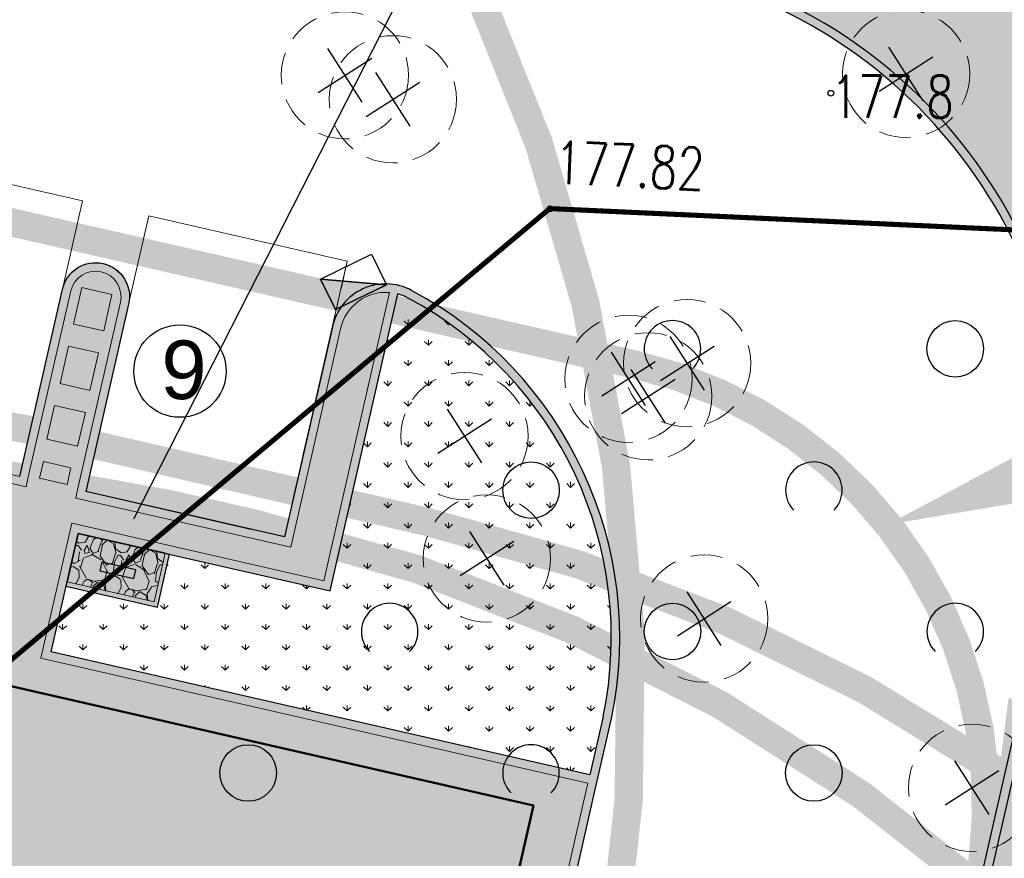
# Model space of a CAD drawing. Header units: metres. Extents: x 964 to 7125, y -212 to 9570.
# Tile 149 of 185: x 2347 to 2364, y 255 to 270. Entities that reach past the tile are written whole.
import ezdxf
from ezdxf import colors
from ezdxf.entities.mleader import LeaderData, LeaderLine
from ezdxf.enums import TextEntityAlignment as Align
from ezdxf.math import Vec2, Vec3

# ---------------------------------------------------------------- set-up
doc = ezdxf.new("R2010")
doc.units = ezdxf.units.M
for name, pattern in [('1081', [1.5, 1, -0.5]), ('3901', [0]), ('CENTER2', [1.125, 0.75, -0.125, 0.125, -0.125]), ('CIĄGłA', [0]), ('DASH', [0.75, 0.5, -0.25]), ('DASHED', [0.75, 0.5, -0.25]), ('HIDDEN', [0.375, 0.25, -0.125])]:
    doc.linetypes.add(name, pattern=pattern)
for name, color, linetype, lineweight in [('- AGP-1_OPISY', 7, 'Continuous', 13), ('AGP1_BUDYNKI', 7, 'Continuous', 50), ('AGP1_granica_opracow', 7, 'Continuous', 15), ('AGP1_HATCH', 7, 'Continuous', 5), ('AGP1_KRAWEZNIKI', 250, 'Continuous', 30), ('AGP1_KRAWEZNIKI GRUBOŚCI', 7, 'Continuous', 15), ('AGP1_KRAWEZNIKI NOWE', 7, 'Continuous', 30), ('AGP1_OPISY', 7, 'Continuous', 13), ('AGP1_ZIELEN', 1, 'Continuous', 15), ('MEBLE PKN', 250, 'Continuous', 20), ('PODKŁAD MAPA', 7, 'Continuous', 9)]:
    doc.layers.add(name, color=color, linetype=linetype, lineweight=lineweight)
for name, color, linetype in [('0S', 7, 'Continuous'), ('OT_Rzedna', 7, 'Continuous'), ('OT_ZagospodarowanieTerenu', 7, 'Continuous'), ('OTO_L_0', 7, 'Continuous'), ('SYTUACJA - znaki_czytnik_kart', 7, 'Continuous'), ('ZP_strefy oddziaływania', 8, 'HIDDEN'), ('zz-odwodnienie', 5, 'Continuous')]:
    doc.layers.add(name, color=color, linetype=linetype)
doc.styles.add('ARIAL', font='arial.ttf')
doc.styles.get("Standard").update_dxf_attribs({"font": 'arial.ttf'})
doc.styles.add('STYL_ARIAL', font='simplex', dxfattribs={"width": 0.75, "oblique": 0.1})
pattern_1 = [(90, (0, 0), (-0.3592102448, 0.3592102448), [0.09525, -0.6231704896]), (45, (0, 0), (-0.3592102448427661, 0.3592102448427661), [0.09525, -0.41275]), (135, (0, 0), (-0.3592102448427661, -0.3592102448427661), [0.09525, -0.41275])]

# ---------------------------------------------------------------- blocks, each defined once
blk = doc.blocks.new('drzewo_liściaste_symbol')
at = {"layer": 'AGP1_ZIELEN', "color": 11, "lineweight": 30, "true_color": 0xf27172, "transparency": 33554559}
for p, q in [((0.5303300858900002, -0.5303300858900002), (-0.5303300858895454, 0.5303300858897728)), ((-0.5303300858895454, -0.5303300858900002), (0.5303300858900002, 0.5303300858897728))]:
    blk.add_line(p, q, dxfattribs=at)
at = {"layer": 'AGP1_ZIELEN', "color": 252, "linetype": 'DASHED', "lineweight": 5, "ltscale": 1.5, "true_color": 0x939598}
blk.add_circle((0, 0), 1.5, dxfattribs=at)
blk = doc.blocks.new('DRZEWA DO WYCINKI 20240606')
at = {"layer": 'AGP1_ZIELEN', "lineweight": 9, "xscale": 0.75, "yscale": 0.75, "zscale": 0.75, "rotation": 347.6011741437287}
for p in [(2234.906728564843, 233.3376599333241), (2244.827681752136, 233.3627726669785), (2235.753952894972, 232.9139969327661), (2240.957524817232, 228.2470444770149), (2239.919667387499, 227.9716686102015), (2240.269466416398, 227.6620296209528), (2237.021180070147, 226.9594460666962), (2237.415612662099, 224.7949159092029), (2241.257403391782, 223.7316503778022), (2245.994102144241, 220.7411330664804)]:
    blk.add_blockref('drzewo_liściaste_symbol', p, dxfattribs=at)
blk = doc.blocks.new('OTZK1')
at = {"color": 0}
blk.add_circle((0.5, 0.5), 0.5, dxfattribs=at)
blk = doc.blocks.new('OTZK2')
at = {"color": 0}
blk.add_arc((0.5, 0.5), 0.5, 315, 225, dxfattribs=at)
blk = doc.blocks.new('OTRN')
at = {"color": 0}
blk.add_circle((0, 0), 0.05, dxfattribs=at)
blk = doc.blocks.new('RTPW02')
at = {"color": 0}
blk.add_circle((0, 0), 0.05, dxfattribs=at)
blk = doc.blocks.new('MDCP 20240606')
at = {"layer": 'OT_ZagospodarowanieTerenu', "color": 251, "linetype": '1081', "true_color": 0x636466, "const_width": 0.09}
blk.add_lwpolyline([(6592073.7, 5737976.5), (6592072.08, 5737981.8), (6592052.48, 5737982.7), (6592038.83, 5737971.26), (6592034.15, 5737950.72), (6592037.44, 5737948.76), (6592037.82, 5737943.52), (6592053.99, 5737937.59), (6592051.48, 5737922.7), (6592058.84, 5737922.22), (6592062.72, 5737925.29), (6592063.65, 5737933.34), (6592066.33, 5737944.78), (6592065.09, 5737951.53), (6592063.33, 5737955.72), (6592065.93, 5737958.41), (6592070.87, 5737958), (6592072.22, 5737963.52), (6592071.8, 5737967.27), (6592073.7, 5737976.5)], dxfattribs=at)
at = {"layer": 'OTO_L_0', "color": 251, "linetype": '3901', "true_color": 0x636466, "const_width": 0.175}
for points in [[(6592062.1566, 5737985.5715), (6592054.8558, 5737987.2887)], [(6592060.678, 5737974.0325), (6592060.1527, 5737969.9328)]]:
    blk.add_lwpolyline(points, dxfattribs=at)
at = {"layer": 'OT_Rzedna', "color": 251, "true_color": 0x636466}
for name, p in [('OTRN', (6592057.45, 5737984.74)), ('RTPW02', (6592052.484, 5737982.697))]:
    blk.add_blockref(name, p, dxfattribs=at)
at = {"layer": 'OT_ZagospodarowanieTerenu', "color": 251, "true_color": 0x636466}
for name, p in [('OTZK2', (6592054.15, 5737979.72)), ('OTZK1', (6592059.15, 5737979.72)), ('OTZK1', (6592051.65, 5737977.22)), ('OTZK2', (6592056.65, 5737977.22)), ('OTZK2', (6592049.15, 5737974.72)), ('OTZK1', (6592054.15, 5737974.72)), ('OTZK2', (6592059.15, 5737974.72)), ('OTZK1', (6592046.65, 5737972.22)), ('OTZK2', (6592051.65, 5737972.22)), ('OTZK1', (6592056.65, 5737972.22))]:
    blk.add_blockref(name, p, dxfattribs=at)
at = {"layer": 'OT_Rzedna', "color": 251, "true_color": 0x636466, "style": 'STYL_ARIAL', "width": 0.75}
blk.add_text('177.8', height=0.75, dxfattribs=at).set_placement((6592057.45, 5737984.6775), align=Align.MIDDLE_LEFT)
blk.add_text('177.82', height=0.75, rotation=357.3709, dxfattribs=at).set_placement((6592052.5846, 5737983.8945), align=Align.TOP_LEFT)
blk = doc.blocks.new('stanowisko odkurzacza nowe 06 10 2020')
at = {"lineweight": 15}
blk.add_line((-4.200000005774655, -3.400000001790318), (-4.200000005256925, -5.000000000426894), dxfattribs=at)
for points in [[(-7.800000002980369, -1.118678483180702e-10), (-7.800000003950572, -5.000000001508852), (-4.200000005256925, -5.000000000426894)], [(-3.000000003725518, -3.400000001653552), (-3.000000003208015, -5.000000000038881)], [(-3.000000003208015, -5.000000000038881), (0.5999999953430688, -5.000000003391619)]]:
    blk.add_lwpolyline(points, dxfattribs=at)
at = {"layer": 'AGP1_KRAWEZNIKI NOWE', "linetype": 'DASHED', "lineweight": 15}
blk.add_lwpolyline([(-7.800000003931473, 1.164153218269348e-10), (-7.800000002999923, -5.000000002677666)], dxfattribs=at)
at = {"layer": 'AGP1_KRAWEZNIKI NOWE', "lineweight": 15}
for points in [[(-7.200000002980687, -1.13686837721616e-13), (-4.200000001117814, 2.6943780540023e-11)], [(-3.000000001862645, 3.774403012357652e-11), (0.5999999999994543, 7.014477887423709e-11), (0.5999999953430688, -4.999999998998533)]]:
    blk.add_lwpolyline(points, dxfattribs=at)
for points in [[(-4.200000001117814, -1.13686837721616e-13), (-4.200000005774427, -3.400000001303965, 0.4142135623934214), (-3.600000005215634, -4.000000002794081), (-3.600000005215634, -4.000000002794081, 0.4142135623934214), (-3.000000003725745, -3.400000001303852), (-3.000000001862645, 0)], [(-4.050000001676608, -1.13686837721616e-13), (-4.050000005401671, -3.400000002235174, 0.4142135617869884), (-3.600000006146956, -3.850000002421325, 0.4142135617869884), (-3.150000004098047, -3.400000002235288), (-3.150000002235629, 0)]]:
    blk.add_lwpolyline(points, format="xyb", dxfattribs=at)
for points in [[(-3.850000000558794, -0.349999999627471), (-3.350000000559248, -0.349999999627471), (-3.350000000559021, -0.04999999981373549), (-3.850000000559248, -0.04999999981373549)], [(-3.320000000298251, -1.36000000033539), (-3.320000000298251, -0.75), (-3.879999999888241, -0.75), (-3.879999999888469, -1.360000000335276)], [(-3.330000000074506, -2.440000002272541), (-3.330000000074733, -1.760000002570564), (-3.870000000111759, -1.76000000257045), (-3.870000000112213, -2.440000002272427)], [(-3.87500000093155, -3.500000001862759), (-3.325000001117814, -3.500000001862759), (-3.325000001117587, -2.840000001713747), (-3.87500000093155, -2.840000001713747)]]:
    blk.add_lwpolyline(points, close=True, dxfattribs=at)
blk = doc.blocks.new('d_wpust')
at = {"layer": 'zz-odwodnienie'}
blk.add_hatch(color=0, dxfattribs=at).paths.add_polyline_path([(-0.5, 0.6000000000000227), (-0.5, 0), (0.5, 0)])
at = {"layer": 'zz-odwodnienie', "color": 0}
for p, q in [((-0.5, 0.6000000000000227), (0.5, 0)), ((-0.5, 0), (-0.5, 0.6000000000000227)), ((-0.5, 0.6000000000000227), (0.5, 0.6000000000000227)), ((0.5, 0.6000000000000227), (0.5, 0)), ((0.5, 0), (-0.5, 0))]:
    blk.add_line(p, q, dxfattribs=at)
blk.add_lwpolyline([(-0.5, 0.6000000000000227), (-0.5, 0), (0.5, 0)], close=True, dxfattribs=at)
blk = doc.blocks.new('drogowe 20250115 oddziaływanie')
at = {"layer": 'zz-odwodnienie', "color": 5, "linetype": 'CIĄGłA', "lineweight": 0, "rotation": 26.12016210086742}
blk.add_blockref('d_wpust', (2367.768853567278, 271.4835754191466), dxfattribs=at)

msp = doc.modelspace()

# ---------------------------------------------------------------- hatches: boundary and pattern name
at = {"layer": 'AGP1_HATCH', "transparency": 33554625}
h = msp.add_hatch(dxfattribs=at)
h.set_pattern_fill('GRASS', color=64, scale=0.02)
h.set_pattern_definition(pattern_1)
edge = h.paths.add_edge_path()
edge.add_line((2315.150836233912, 281.1750997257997), (2314.856551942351, 280.103738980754))
edge.add_arc((2352.342238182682, 442.3996465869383), 166.5687194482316, 256.9943948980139, 258.1500133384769)
edge.add_line((2318.137356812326, 279.3807385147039), (2318.417150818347, 279.3204852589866))
edge.add_line((2318.417150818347, 279.3204852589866), (2318.535039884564, 279.8679188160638))
edge.add_line((2318.535039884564, 279.8679188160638), (2320.157837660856, 279.5184515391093))
edge.add_line((2320.157837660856, 279.5184515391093), (2320.039948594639, 278.9710179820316))
edge.add_line((2320.039948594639, 278.9710179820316), (2330.588219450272, 276.6994623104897))
edge.add_line((2330.588219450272, 276.6994623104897), (2331.619351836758, 277.4314030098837))
edge.add_line((2331.619351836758, 277.4314030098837), (2315.150836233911, 281.1750997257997))
edge = h.paths.add_edge_path()
edge.add_line((2331.619351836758, 277.4314030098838), (2330.588219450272, 276.6994623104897))
edge.add_line((2330.588219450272, 276.6994623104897), (2358.796247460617, 270.6249021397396))
edge.add_arc((2356.301108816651, 261.9819229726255), 8.995932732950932, -9.899978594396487, 73.89711847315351, ccw=False)
edge.add_line((2365.163086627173, 260.4352636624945), (2358.403775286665, 230.8202579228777))
edge.add_line((2358.403775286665, 230.8202579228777), (2357.767941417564, 230.9653696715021))
edge.add_line((2357.767941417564, 230.9653696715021), (2356.388755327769, 224.9226379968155))
edge.add_line((2356.388755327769, 224.9226379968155), (2352.156792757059, 225.8885363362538))
edge.add_line((2352.156792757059, 225.8885363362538), (2353.531503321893, 231.9116583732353))
edge.add_line((2353.531503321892, 231.9116583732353), (2350.146303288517, 230.9890328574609))
edge.add_line((2350.146303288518, 230.9890328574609), (2346.349036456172, 231.8557167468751))
edge.add_line((2346.349036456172, 231.8557167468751), (2345.938102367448, 230.055260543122))
edge.add_line((2345.938102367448, 230.055260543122), (2341.217741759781, 231.1293036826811))
edge.add_line((2341.217741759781, 231.1293036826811), (2341.629397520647, 232.9329218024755))
edge.add_line((2341.629397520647, 232.9329218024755), (2335.556457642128, 234.3190027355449))
edge.add_line((2335.556457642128, 234.3190027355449), (2333.821674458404, 235.4907377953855))
edge.add_arc((2333.32198439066, 234.8031445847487), 0.8499850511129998, 53.99321822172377, 167.1431079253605)
edge.add_line((2332.493309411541, 234.9922804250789), (2331.202711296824, 229.3376865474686))
edge.add_line((2331.202711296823, 229.3376865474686), (2327.059263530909, 230.2833823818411))
edge.add_line((2327.059263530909, 230.2833823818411), (2327.426416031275, 231.892015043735))
edge.add_line((2327.426416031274, 231.892015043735), (2308.269704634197, 236.2643211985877))
edge.add_line((2308.269704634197, 236.2643211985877), (2308.269381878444, 236.2643948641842))
edge.add_line((2308.269381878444, 236.2643948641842), (2308.703289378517, 238.1655061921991))
edge.add_line((2308.703289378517, 238.1655061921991), (2304.803255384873, 239.0556455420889))
edge.add_line((2304.803255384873, 239.0556455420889), (2305.515308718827, 242.175417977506))
edge.add_line((2305.515308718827, 242.175417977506), (2310.726066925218, 262.8037986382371))
edge.add_arc((2307.962861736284, 263.5017936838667), 2.849999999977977, 345.8234528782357, 357.692915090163)
edge.add_line((2310.810551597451, 263.3870659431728), (2310.904778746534, 265.7259047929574))
edge.add_line((2310.904778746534, 265.7259047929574), (2302.380836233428, 234.6850997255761))
edge.add_line((2302.380836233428, 234.6850997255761), (2356.790836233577, 222.3150997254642))
edge.add_line((2356.790836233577, 222.3150997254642), (2367.850836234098, 269.1950997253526))
edge.add_line((2367.850836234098, 269.1950997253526), (2331.619351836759, 277.4314030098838))
at = {"layer": 'AGP1_HATCH', "true_color": 0x636466, "transparency": 33554477}
h = msp.add_hatch(color=251, dxfattribs=at)
h.dxf.hatch_style = 1
h.paths.add_polyline_path([(2354.511158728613, 225.8640364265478), (2352.756286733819, 226.2645664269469), (2353.9734530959, 231.5974276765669), (2355.728324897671, 231.1968974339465)], flags=16)
edge = h.paths.add_edge_path()
edge.add_arc((2357.446269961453, 465.5645542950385), 190.2882127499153, 257.0703403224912, 258.0782477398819)
edge.add_line((2318.137356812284, 279.3807385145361), (2358.791946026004, 270.6258284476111))
edge.add_line((2358.791946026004, 270.6258284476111), (2358.797105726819, 270.6246543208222))
edge.add_arc((2356.301108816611, 261.981922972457), 8.99593273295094, -9.899978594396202, 73.8914287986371, ccw=False)
edge.add_line((2365.163086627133, 260.4352636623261), (2358.403775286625, 230.8202579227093))
edge.add_line((2358.403775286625, 230.8202579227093), (2357.767941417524, 230.9653696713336))
edge.add_line((2357.767941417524, 230.9653696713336), (2356.388755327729, 224.9226379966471))
edge.add_line((2356.388755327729, 224.9226379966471), (2352.158497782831, 225.8924517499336))
edge.add_line((2352.158497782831, 225.8924517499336), (2353.537669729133, 231.93512077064))
edge.add_line((2353.537669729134, 231.93512077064), (2353.531503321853, 231.9116583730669))
edge.add_line((2353.531503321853, 231.9116583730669), (2350.146303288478, 230.9890328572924))
edge.add_line((2350.146303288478, 230.9890328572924), (2346.349036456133, 231.8557167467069))
edge.add_line((2346.349036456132, 231.8557167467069), (2345.938102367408, 230.0552605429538))
edge.add_line((2345.938102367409, 230.0552605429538), (2341.217741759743, 231.1293036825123))
edge.add_line((2341.217741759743, 231.1293036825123), (2341.629397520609, 232.9329218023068))
edge.add_line((2341.629397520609, 232.9329218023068), (2335.556457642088, 234.3190027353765))
edge.add_line((2335.556457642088, 234.3190027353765), (2333.821674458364, 235.4907377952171))
edge.add_arc((2333.32198439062, 234.8031445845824), 0.8499850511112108, 53.99321822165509, 167.1431079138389)
edge.add_line((2332.493309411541, 234.9922804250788), (2331.202711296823, 229.3376865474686))
edge.add_line((2331.202711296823, 229.3376865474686), (2327.059263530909, 230.2833823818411))
edge.add_line((2327.059263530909, 230.2833823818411), (2327.426416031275, 231.892015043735))
edge.add_line((2327.426416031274, 231.892015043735), (2308.269704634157, 236.2643211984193))
edge.add_line((2308.269704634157, 236.2643211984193), (2308.269436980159, 236.2646362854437))
edge.add_line((2308.269436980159, 236.2646362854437), (2308.703344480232, 238.1657476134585))
edge.add_line((2308.703344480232, 238.1657476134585), (2304.803255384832, 239.0556455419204))
edge.add_line((2304.803255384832, 239.0556455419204), (2305.515308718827, 242.175417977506))
edge.add_line((2305.515308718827, 242.175417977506), (2310.726066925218, 262.8037986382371))
edge.add_arc((2307.962861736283, 263.5017936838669), 2.849999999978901, 345.8234528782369, 357.6929150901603)
edge.add_line((2310.810551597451, 263.3870659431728), (2310.905258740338, 265.7378188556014))
edge.add_line((2310.905258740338, 265.7378188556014), (2311.0811460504, 266.3773577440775))
edge.add_line((2311.0811460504, 266.3773577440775), (2310.960430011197, 263.3810276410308))
edge.add_arc((2307.962861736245, 263.501793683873), 3.000000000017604, 345.82345287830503, 357.69291509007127, ccw=False)
edge.add_line((2310.871498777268, 262.7670620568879), (2305.661548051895, 242.1420404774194))
edge.add_line((2305.661548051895, 242.1420404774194), (2308.586334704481, 241.4744904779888))
edge.add_arc((2308.361269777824, 240.497337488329), 1.002737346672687, -9.8722114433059, 77.02943066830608, ccw=False)
edge.add_line((2309.349159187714, 240.3254168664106), (2308.449277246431, 236.3771931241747))
edge.add_line((2308.449277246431, 236.3771931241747), (2331.457001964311, 231.1259360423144))
edge.add_line((2331.457001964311, 231.1259360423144), (2332.347070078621, 235.0256579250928))
edge.add_arc((2333.32198439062, 234.8031445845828), 0.9999850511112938, 54.147005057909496, 167.143107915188, ccw=False)
edge.add_line((2333.907683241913, 235.6136548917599), (2335.617176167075, 234.4590017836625))
edge.add_line((2335.617176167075, 234.4590017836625), (2350.143080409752, 231.1436258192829))
edge.add_line((2350.143080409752, 231.1436258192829), (2353.569341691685, 232.0774424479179))
edge.add_line((2353.569341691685, 232.0774424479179), (2358.290913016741, 230.999872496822))
edge.add_line((2358.290913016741, 230.999872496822), (2365.015982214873, 260.4648509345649))
edge.add_arc((2356.301108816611, 261.9819229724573), 8.845932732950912, 350.1249919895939, 433.863969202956)
edge.add_line((2358.759559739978, 270.4793664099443), (2318.047129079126, 279.246415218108))
edge.add_arc((2352.342238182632, 442.3996465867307), 166.7187194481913, 256.9978913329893, 258.1291453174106, ccw=False)
edge.add_line((2314.832707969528, 279.9552974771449), (2314.868391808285, 280.1010047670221))
h = msp.add_hatch(color=251, dxfattribs=at)
h.dxf.hatch_style = 1
h.paths.add_polyline_path([(2340.408687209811, 259.3846310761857), (2355.763809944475, 255.8799613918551), (2352.970309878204, 243.6407100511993), (2337.615194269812, 247.1454113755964)], flags=16)
edge = h.paths.add_edge_path(flags=16)
edge.add_line((2343.914573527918, 266.4311739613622), (2343.769936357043, 265.7974705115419))
edge.add_line((2343.769936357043, 265.7974705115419), (2338.212844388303, 267.0658272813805))
edge.add_line((2338.212844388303, 267.0658272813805), (2338.357481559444, 267.6995307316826))
edge.add_arc((2339.186170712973, 267.5103898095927), 0.8500000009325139, 77.14298656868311, 167.1429865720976, ccw=False)
edge.add_line((2339.375311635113, 268.3390789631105), (2343.27502529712, 267.4490040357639))
edge.add_arc((2343.085884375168, 266.6203148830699), 0.8500000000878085, -12.857013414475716, 77.14298656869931, ccw=False)
edge = h.paths.add_edge_path()
edge.add_line((2356.90562404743, 256.3886637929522), (2347.234336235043, 258.5960247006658))
edge.add_line((2347.234336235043, 258.5960247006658), (2347.712751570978, 260.6921210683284))
edge.add_line((2347.712751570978, 260.6921210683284), (2352.16817568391, 259.6752101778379))
edge.add_line((2352.16817568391, 259.6752101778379), (2353.392915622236, 265.0732275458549))
edge.add_arc((2353.143590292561, 264.1511328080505), 0.9552077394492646, 74.86959213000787, 168.3871311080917)
edge.add_line((2352.207935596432, 264.3434141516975), (2351.360136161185, 260.6289252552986))
edge.add_line((2351.360136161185, 260.6289252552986), (2343.170737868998, 262.4980825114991))
edge.add_line((2343.170737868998, 262.4980825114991), (2344.06081278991, 266.3977961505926))
edge.add_arc((2343.085884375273, 266.6203148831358), 1.000000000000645, 347.1429865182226, 437.1429865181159)
edge.add_line((2343.308403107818, 267.5952432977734), (2339.408689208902, 268.485318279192))
edge.add_arc((2339.186170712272, 267.5103898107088), 1.000000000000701, 77.1430003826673, 167.1429865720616)
edge.add_line((2338.211242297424, 267.732908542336), (2338.033227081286, 266.9529658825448))
edge.add_line((2338.033227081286, 266.9529658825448), (2342.907853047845, 265.8403759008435))
edge.add_line((2342.907853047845, 265.8403759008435), (2341.550506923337, 259.8933084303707))
edge.add_line((2341.550506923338, 259.8933084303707), (2337.666962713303, 260.7796816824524))
edge.add_arc((2337.444361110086, 259.7827054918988), 1.021524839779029, 77.41362849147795, 166.3037866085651)
edge.add_line((2336.45188356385, 260.0245759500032), (2334.419511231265, 251.1200781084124))
edge.add_arc((2338.324734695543, 250.0981039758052), 4.03673152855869, 165.3349000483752, 256.6501541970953)
edge.add_line((2337.392668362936, 246.1704515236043), (2351.78039080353, 242.8865820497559))
edge.add_arc((2352.219467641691, 244.8367181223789), 1.998954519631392, 257.3113330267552, 345.5301534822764)
edge.add_line((2354.155013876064, 244.3372384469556), (2356.90562404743, 256.3886637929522))
h = msp.add_hatch(color=251, dxfattribs=at)
h.dxf.hatch_style = 1
edge = h.paths.add_edge_path()
edge.add_line((2346.680480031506, 261.6970163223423), (2347.437043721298, 265.0117729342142))
edge.add_arc((2348.02200077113, 264.8782616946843), 0.6000000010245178, -12.857013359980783, 167.1429865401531, ccw=False)
edge.add_line((2348.606957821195, 264.744750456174), (2347.850394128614, 261.4299938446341))
edge.add_line((2347.850394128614, 261.4299938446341), (2346.680480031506, 261.6970163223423))
h = msp.add_hatch(color=251, dxfattribs=at)
h.dxf.hatch_style = 1
edge = h.paths.add_edge_path()
edge.add_arc((2356.73976207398, 257.4046252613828), 1.168151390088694, 62.58540037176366, 70.4384763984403)
edge.add_arc((2350.330618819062, 258.8506342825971), 6.80902246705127, 348.9806832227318, 357.09332757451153, ccw=False)
edge.add_line((2357.014101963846, 257.5491581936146), (2356.759384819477, 256.422041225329))
edge.add_line((2356.759384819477, 256.422041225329), (2356.905624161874, 256.3886637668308))
edge.add_line((2356.905624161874, 256.3886637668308), (2357.163057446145, 257.5165727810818))
edge.add_arc((2349.74360879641, 258.9049803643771), 7.548237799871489, 349.4007796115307, 356.4803759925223)
edge = h.paths.add_edge_path()
edge.add_arc((2353.152516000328, 264.1366405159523), 0.9669473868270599, 61.87003514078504, 75.3656220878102)
edge.add_line((2353.396815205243, 265.0722179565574), (2353.366412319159, 264.9250809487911))
edge.add_arc((2353.152536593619, 264.1365959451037), 0.8169770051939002, 61.86729084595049, 74.823748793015, ccw=False)
edge.add_arc((2350.330618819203, 258.8506342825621), 6.809022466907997, -2.9066724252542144, 61.89995680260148, ccw=False)
edge.add_arc((2356.739762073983, 257.4046252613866), 1.168151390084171, 62.58540037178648, 70.43847639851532, ccw=False)
edge.add_arc((2350.330618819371, 258.8506342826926), 6.959022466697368, 356.6302783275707, 421.8999565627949)
at = {"layer": 'AGP1_HATCH', "transparency": 33554625}
h = msp.add_hatch(dxfattribs=at)
h.set_pattern_fill('GRASS', color=64, scale=0.02)
h.set_pattern_definition(pattern_1)
edge = h.paths.add_edge_path()
edge.add_arc((2353.152536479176, 264.1365959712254), 0.8169770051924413, 61.86728915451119, 74.82374879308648)
edge.add_line((2353.366412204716, 264.9250809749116), (2352.168175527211, 259.6752102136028))
edge.add_line((2352.168175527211, 259.6752102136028), (2349.331132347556, 260.3227400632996))
edge.add_line((2349.331132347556, 260.3227400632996), (2349.117514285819, 259.3868088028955))
edge.add_line((2349.117514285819, 259.3868088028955), (2347.499133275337, 259.7561898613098))
edge.add_line((2347.499133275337, 259.7561898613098), (2347.234336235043, 258.5960247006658))
edge.add_line((2347.234336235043, 258.5960247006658), (2356.759384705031, 256.4220412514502))
edge.add_line((2356.759384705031, 256.4220412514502), (2356.994277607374, 257.4511926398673))
edge.add_arc((2350.330618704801, 258.8506343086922), 6.80902246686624, 348.1396172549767, 421.8999565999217)
at = {"layer": 'AGP1_HATCH', "true_color": 0x636466, "transparency": 33554477}
h = msp.add_hatch(color=251, dxfattribs=at)
h.dxf.hatch_style = 1
h.paths.add_polyline_path([(2347.712751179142, 260.6921211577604), (2347.499133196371, 259.7561898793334), (2349.117514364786, 259.386808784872), (2349.331132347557, 260.3227400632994)])
at = {"layer": 'AGP1_HATCH', "true_color": 0x939598}
h = msp.add_hatch(dxfattribs=at)
h.set_pattern_fill('GRAVEL', color=252, scale=0.03, angle=77.14298656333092)
h.set_pattern_definition([(305.1557740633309, (4010949.071724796, -7580959.046638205), (5.329584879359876, -7.469197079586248), [0.102516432, -10.1491450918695]), (262.112727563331, (4010949.130754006, -7580959.13045472), (1.291815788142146, 9.084304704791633), [0.1759214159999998, -17.41621466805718]), (209.6534336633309, (4010949.106613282, -7580959.304711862), (9.867442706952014, 5.563802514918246), [0.124044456, -12.28041683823]), (344.4166755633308, (4010949.226209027, -7580959.636830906), (-14.68834976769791, 4.13408092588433), [0.1602013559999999, -15.8599312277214]), (9.976640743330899, (4010949.38052148, -7580959.67986731), (-9.762541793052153, -1.679765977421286), [0.15709011, -15.5519423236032]), (74.41667556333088, (4010949.535236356, -7580959.652651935), (-4.13408092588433, -14.68834976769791), [0.1602013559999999, -15.85993122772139]), (114.8372270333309, (4010949.57827276, -7580959.498339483), (5.224683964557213, -11.35323361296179), [0.211858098, -20.9739345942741]), (149.3983149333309, (4010949.489283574, -7580959.306077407), (-15.15678502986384, 8.930572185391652), [0.200015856, -19.8015769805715]), (198.5725521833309, (4010949.317124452, -7580959.204255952), (-11.01411506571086, -3.738893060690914), [0.1607438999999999, -15.9136637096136]), (252.3793448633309, (4010949.16475175, -7580959.255453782), (2.608047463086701, 8.002290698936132), [0.1835139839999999, -8.992181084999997]), (299.5404243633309, (4010949.109199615, -7580959.430357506), (6.137138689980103, -10.77989743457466), [0.2373233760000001, -23.4950317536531]), (215.9570613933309, (4010949.401501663, -7580958.903060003), (-5.644287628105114, -4.182912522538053), [0.08100136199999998, -8.0191697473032]), (248.6122209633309, (4010949.335934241, -7580958.950622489), (3.690061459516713, 9.318522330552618), [0.1541045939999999, -15.25639169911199]), (302.1429865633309, (4010949.279735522, -7580959.094114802), (0.7428954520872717, -0.1695592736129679), [0.1077628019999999, -0.9698679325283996]), (280.3415770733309, (4010949.178718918, -7580959.12577037), (-0.6379945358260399, 4.05359580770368), [0.05803239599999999, -5.745186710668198]), (8.944396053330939, (4010949.189136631, -7580959.18285983), (-2.398245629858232, -0.2342176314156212), [0.08206968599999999, -4.021425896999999]), (108.1067430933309, (4010949.270208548, -7580959.170099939), (-0.9771130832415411, 2.567804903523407), [0.1332958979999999, -4.309889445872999]), (238.7080377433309, (4010949.228781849, -7580959.043405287), (1.082013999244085, 1.316231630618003), [0.09638614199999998, -2.3132694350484]), (93.53252689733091, (4010949.090792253, -7580959.613739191), (-0.5330936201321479, 7.937632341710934), [0.1350264, -13.3676480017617]), (147.4891625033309, (4010949.082472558, -7580959.478969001), (7.493612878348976, -4.836733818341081), [0.113279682, -11.21466470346]), (10.34157707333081, (4010949.08020276, -7580959.009493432), (-4.053595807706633, -0.6379945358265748), [0.11606403, -5.687155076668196]), (60.75344623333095, (4010949.194381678, -7580958.988658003), (-3.924279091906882, -6.92027670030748), [0.1350263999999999, -13.36764800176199]), (56.58694134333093, (4010949.551387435, -7580959.718865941), (-2.333587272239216, -3.375358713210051), [0.1302105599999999, -6.380320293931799]), (11.91812716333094, (4010949.623090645, -7580959.610176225), (-9.019646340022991, -1.849325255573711), [0.109101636, -10.801078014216]), (143.9443960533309, (4010949.824793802, -7580959.171623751), (-3.375358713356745, 2.333587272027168), [0.11606403, -5.687155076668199]), (94.49701120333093, (4010949.730961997, -7580959.103311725), (0.7673112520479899, -10.33587797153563), [0.1277348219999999, -12.64571279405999]), (146.5869413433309, (4010949.741709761, -7580959.535642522), (3.375358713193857, -2.333587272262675), [0.06510527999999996, -6.4454255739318]), (178.4529190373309, (4010949.814620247, -7580959.216197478), (-3.141141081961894, -0.06465835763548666), [0.03885437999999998, -3.8465984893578]), (243.1067430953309, (4010949.775779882, -7580959.215148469), (1.251573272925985, 2.059127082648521), [0.1570901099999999, -2.984716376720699]), (263.1519925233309, (4010949.704723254, -7580959.355249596), (0.9526972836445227, 7.598513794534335), [0.1455800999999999, -14.4124094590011]), (20.83305409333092, (4010949.337069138, -7580959.185360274), (-1.655350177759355, -0.4037769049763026), [0.109897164, -2.637532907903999]), (70.30021315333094, (4010949.439781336, -7580959.14627575), (4.368298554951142, 12.29010413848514), [0.191867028, -18.99480271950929]), (138.0883824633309, (4010949.504458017, -7580958.965638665), (4.522031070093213, -4.15849672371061), [0.07845247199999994, -7.766817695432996]), (167.1429865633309, (4010949.446075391, -7580958.913233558), (-0.9124547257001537, -0.5733361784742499), [0.04571999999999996, -0.7162799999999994]), (197.3994237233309, (4010949.679045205, -7580959.365020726), (5.878505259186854, 1.784666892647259), [0.105860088, -10.48018223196]), (125.1557740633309, (4010949.578028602, -7580959.396676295), (-5.329584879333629, 7.469197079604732), [0.205032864, -10.0466286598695]), (77.14298656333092, (4010949.45997018, -7580959.229043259), (-0.5733361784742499, 0.9124547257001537), [0.19812, -0.5638799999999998]), (42.44783306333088, (4010949.504055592, -7580959.035890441), (6.895860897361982, 6.242039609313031), [0.1204828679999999, -11.92779501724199]), (331.1975906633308, (4010949.592958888, -7580958.954574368), (2.802022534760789, -1.421132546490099), [0.110948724, -5.4364950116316]), (284.7889619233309, (4010949.69018188, -7580959.008028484), (4.207328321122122, -15.81060632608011), [0.1806435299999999, -17.88373932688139]), (252.5690653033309, (4010949.736292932, -7580959.182688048), (-2.947166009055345, -9.488081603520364), [0.1911088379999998, -18.91975393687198])])
h.paths.add_polyline_path([(2349.057321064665, 259.4826022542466), (2349.253138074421, 260.3405415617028), (2347.712751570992, 260.6921210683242), (2347.516935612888, 259.8341863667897)])
at = {"layer": 'AGP1_HATCH', "true_color": 0xf8991e, "transparency": 33554579}
h = msp.add_hatch(color=30, dxfattribs=at)
h.dxf.hatch_style = 1
h.paths.add_polyline_path([(2337.615194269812, 247.1454113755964), (2352.970309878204, 243.6407100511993), (2355.763809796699, 255.8799607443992), (2340.408687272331, 259.3846313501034)])

# ---------------------------------------------------------------- linework, layer by layer
at = {"layer": '- AGP-1_OPISY', "color": 18, "lineweight": 18, "true_color": 0x000000}
msp.add_lwpolyline([(2337.615187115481, 247.1453800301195), (2340.40868714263, 259.3846313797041), (2343.840435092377, 258.601365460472), (2355.256862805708, 255.9956674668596), (2355.763810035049, 255.8799613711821), (2352.970309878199, 243.6407100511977), (2337.615187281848, 247.1453798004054)], dxfattribs=at)
at = {"color": 18, "linetype": 'CIĄGłA', "lineweight": 30, "true_color": 0x000000}
msp.add_lwpolyline([(2346.680480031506, 261.6970163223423), (2347.437043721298, 265.0117729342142, -0.999999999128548), (2348.606957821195, 264.744750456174), (2347.850394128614, 261.4299938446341), (2347.850394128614, 261.4299938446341)], format="xyb", dxfattribs=at)
at = {"color": 18, "linetype": 'CIĄGłA', "lineweight": 20, "true_color": 0x000000}
msp.add_lwpolyline([(2344.276814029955, 258.5017658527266), (2355.763810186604, 255.8799624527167)], dxfattribs=at)
at = {"layer": 'AGP1_BUDYNKI', "linetype": 'CIĄGłA'}
msp.add_lwpolyline([(2352.970309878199, 243.6407100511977), (2337.615187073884, 247.1453798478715), (2340.408687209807, 259.3846310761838), (2340.408687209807, 259.3846310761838), (2355.763810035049, 255.8799613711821), (2352.970309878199, 243.6407100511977)], dxfattribs=at)
at = {"layer": 'AGP1_granica_opracow', "color": 5, "linetype": 'CENTER2', "lineweight": 9, "ltscale": 5, "const_width": 0.5}
msp.add_lwpolyline([(2367.850836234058, 269.1950997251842), (2315.150836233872, 281.1750997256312), (2302.380836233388, 234.6850997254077), (2356.790836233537, 222.3150997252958), (2367.850836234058, 269.1950997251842)], dxfattribs=at)
at = {"layer": 'AGP1_KRAWEZNIKI GRUBOŚCI'}
msp.add_lwpolyline([(2343.054108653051, 265.8069943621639), (2341.663366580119, 259.7136917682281), (2337.640155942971, 260.6319537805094, 0.4238907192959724), (2336.58866136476, 259.9497425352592), (2336.582287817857, 259.9218179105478), (2334.565217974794, 251.0843671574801, 0.4211120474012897), (2337.426677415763, 246.3165467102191), (2351.813549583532, 243.0328713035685, 0.4047774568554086), (2354.009253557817, 244.3727146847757), (2356.726007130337, 256.2758019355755), (2347.054719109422, 258.4831630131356), (2347.599784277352, 260.8717622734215), (2352.055208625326, 259.8548513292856), (2353.218449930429, 264.9509096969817, 0.3754874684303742), (2352.354329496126, 264.3107138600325), (2351.472998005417, 260.4493080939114), (2347.67077679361, 261.3171312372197)], format="xyb", dxfattribs=at)
for points in [[(2346.793341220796, 261.5173980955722), (2342.99112079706, 262.3852210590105), (2343.736558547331, 265.6512312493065)], [(2346.826719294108, 261.6636385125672), (2346.793341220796, 261.5173980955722)], [(2347.704154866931, 261.4633716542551), (2347.67077679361, 261.3171312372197)]]:
    msp.add_lwpolyline(points, dxfattribs=at)
for points in [[(2349.117514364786, 259.3868087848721), (2349.331132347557, 260.3227400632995), (2347.712751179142, 260.6921211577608), (2347.49913319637, 259.7561898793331)], [(2349.057321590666, 259.4826045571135), (2349.253138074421, 260.3405415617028), (2347.712751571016, 260.6921210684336), (2347.516935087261, 259.8341840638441)]]:
    msp.add_lwpolyline(points, close=True, dxfattribs=at)
at = {"layer": 'AGP1_KRAWEZNIKI NOWE'}
for p, q in [((2352.168175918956, 259.6752101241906), (2353.366412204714, 264.9250809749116)), ((2347.234336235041, 258.5960247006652), (2347.712751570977, 260.6921210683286)), ((2347.712751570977, 260.6921210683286), (2352.168175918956, 259.6752101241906)), ((2356.759384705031, 256.4220412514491), (2347.234336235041, 258.5960247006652)), ((2356.994277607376, 257.4511926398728), (2356.759384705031, 256.4220412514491))]:
    msp.add_line(p, q, dxfattribs=at)
at = {"layer": 'AGP1_KRAWEZNIKI NOWE', "color": 18, "linetype": 'CIĄGłA', "true_color": 0x000000}
for p, q in [((2352.20793559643, 264.3434141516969), (2351.360136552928, 260.6289251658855)), ((2351.360136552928, 260.6289251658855), (2347.850393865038, 261.4299926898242)), ((2347.712751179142, 260.6921211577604), (2347.51693469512, 259.8341841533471)), ((2349.253138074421, 260.340541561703), (2347.712751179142, 260.6921211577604)), ((2358.290913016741, 230.999872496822), (2365.015982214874, 260.4648509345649)), ((2365.163086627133, 260.4352636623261), (2358.403775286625, 230.8202579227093)), ((2349.117514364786, 259.386808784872), (2349.331132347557, 260.3227400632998)), ((2347.499133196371, 259.7561898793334), (2347.499133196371, 259.7561898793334)), ((2347.499133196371, 259.7561898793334), (2349.117514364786, 259.386808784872)), ((2356.872246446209, 256.2424243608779), (2357.140805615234, 257.4190799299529)), ((2354.155013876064, 244.337238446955), (2356.872246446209, 256.2424243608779))]:
    msp.add_line(p, q, dxfattribs=at)
for centre, radius, start, end in [((2356.301108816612, 261.981922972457), 8.99593273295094, 350.1000214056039, 73.8914287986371), ((2356.301108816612, 261.9819229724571), 8.845932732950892, 350.1249919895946, 73.86396920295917), ((2353.152515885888, 264.1366405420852), 0.9669473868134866, 61.8700351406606, 167.6524225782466), ((2350.330618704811, 258.8506343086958), 6.959022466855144, 348.1288184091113, 61.89995656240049)]:
    msp.add_arc(centre, radius, start, end, dxfattribs=at)
at = {"layer": 'AGP1_KRAWEZNIKI NOWE'}
for centre, radius, start, end in [((2353.15253647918, 264.1365959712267), 0.8169770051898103, 61.86728884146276, 74.82374879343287), ((2350.330618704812, 258.8506343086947), 6.809022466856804, 348.1396172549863, 61.89995656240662)]:
    msp.add_arc(centre, radius, start, end, dxfattribs=at)
at = {"layer": 'AGP1_OPISY', "linetype": 'Continuous', "lineweight": 30}
msp.add_circle((2349.513952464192, 263.5610228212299), 0.8166577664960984, dxfattribs=at)
at = {"layer": 'MEBLE PKN'}
for points in [[(2353.252123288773, 265.0984438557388), (2353.253575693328, 265.1048073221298)], [(2356.792762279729, 256.5682805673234), (2356.800220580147, 256.6009580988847)]]:
    msp.add_lwpolyline(points, dxfattribs=at)
at = {"layer": 'SYTUACJA - znaki_czytnik_kart'}
msp.add_lwpolyline([(2348.69712176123, 259.8930461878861), (2348.73272475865, 260.0490347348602), (2348.133143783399, 260.1858837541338), (2348.097540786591, 260.0298952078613)], close=True, dxfattribs=at)
at = {"layer": 'ZP_strefy oddziaływania', "color": 3, "linetype": 'DASH', "lineweight": 9, "ltscale": 5, "transparency": 33554610, "const_width": 0.4999999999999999}
msp.add_lwpolyline([(2305.990416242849, 236.0114056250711), (2306.69982676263, 235.3538126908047, 0.4142135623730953), (2349.095785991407, 236.9608724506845), (2349.5036749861, 237.4009026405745, 0.414213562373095), (2347.896615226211, 279.7968618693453), (2347.187204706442, 280.4544548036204, 0.4142135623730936), (2304.791245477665, 278.8473950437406), (2304.383356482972, 278.4073648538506, 0.4142135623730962)], format="xyb", close=True, dxfattribs=at)
at = {"layer": 'ZP_strefy oddziaływania', "color": 6, "linetype": 'DASH', "lineweight": 9, "ltscale": 5, "transparency": 33554610, "const_width": 0.5}
msp.add_lwpolyline([(2342.188837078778, 267.1840586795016), (2357.543960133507, 263.6793886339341, -0.4142135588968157), (2363.563237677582, 254.0998115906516), (2360.769737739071, 241.8605602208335, -0.4142135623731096), (2351.190160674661, 235.8412825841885), (2335.835037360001, 239.3459524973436, -0.4142135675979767), (2329.815759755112, 248.9255297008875), (2332.609259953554, 261.164781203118, -0.4142135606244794)], format="xyb", close=True, dxfattribs=at)
at = {"layer": 'ZP_strefy oddziaływania', "color": 1, "linetype": 'DASH', "lineweight": 9, "ltscale": 5, "transparency": 33554610, "const_width": 0.5, "elevation": -4.109906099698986e-10}
msp.add_lwpolyline([(2346.827268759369, 262.5276971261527), (2353.877021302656, 260.8965364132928, -0.414213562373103), (2376.342161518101, 224.9060171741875), (2375.891315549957, 222.9574951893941, -0.4142135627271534), (2339.900796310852, 200.4923549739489), (2332.85104376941, 202.123515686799, -0.4142135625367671), (2310.385903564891, 238.1140349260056), (2310.836749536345, 240.0625569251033, -0.4142135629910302), (2346.827268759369, 262.5276971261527)], format="xyb", dxfattribs=at)
at = {"layer": 'ZP_strefy oddziaływania', "color": 5, "linetype": 'DASH', "lineweight": 9, "ltscale": 5, "transparency": 33554610, "const_width": 0.5, "elevation": -5.00880708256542e-06}
msp.add_lwpolyline([(2350.866176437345, 260.8568638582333), (2349.306290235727, 261.2128906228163, 0.4142135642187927), (2313.382922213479, 238.6405260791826), (2313.238286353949, 238.0068223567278, 0.4142135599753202), (2335.810650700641, 202.0834545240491), (2337.370536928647, 201.7274277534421, 0.4142135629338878), (2373.293904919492, 224.2997921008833), (2373.438540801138, 224.9334959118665, 0.4142135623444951)], format="xyb", close=True, dxfattribs=at)

# ---------------------------------------------------------------- block references
at = {"layer": '0S', "color": 18, "linetype": 'CIĄGłA', "lineweight": 0, "true_color": 0x000000}
msp.add_blockref('DRZEWA DO WYCINKI 20240606', (117.5241342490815, 35.45353547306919), dxfattribs=at)
at = {"layer": 'AGP1_KRAWEZNIKI', "color": 160, "linetype": 'CIĄGłA', "lineweight": 0, "true_color": 0x2e2eff}
msp.add_blockref('drogowe 20250115 oddziaływanie', (-15.05469941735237, -6.615115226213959), dxfattribs=at)
at = {"layer": 'AGP1_KRAWEZNIKI NOWE', "color": 5, "lineweight": 15, "rotation": 167.1429865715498}
msp.add_blockref('stanowisko odkurzacza nowe 06 10 2020', (2343.755694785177, 262.3645725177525), dxfattribs=at)
at = {"layer": 'PODKŁAD MAPA', "linetype": 'ByBlock'}
msp.add_blockref('MDCP 20240606', (-6589696.429163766, -5737716.264900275), dxfattribs=at)

# ---------------------------------------------------------------- texts
at = {"layer": 'AGP1_OPISY', "linetype": 'Continuous', "lineweight": 30, "insert": (2349.197434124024, 264.1163145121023), "char_height": 1.0368, "width": 0.8416427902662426, "attachment_point": 1, "rotation": 357.93116286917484, "style": 'ARIAL'}
msp.add_mtext('9', dxfattribs=at)

# ---------------------------------------------------------------- leaders
at = {"layer": 'AGP1_OPISY'}
ml = msp.add_multileader_mtext('Standard', dxfattribs=at)
ml.set_content('ZNAK PODŚWIETLANY\\P"WODA-POWIETRZE-ODKURZACZ"', color=256, style='ARIAL')
ml.set_leader_properties()
ml.build(insert=Vec2(0, 0))
ml.multileader.update_dxf_attribs({"arrow_head_size": 1})
ctx = ml.context
ctx.base_point, ctx.char_height, ctx.arrow_head_size, ctx.landing_gap_size, ctx.plane_origin = Vec3(2363.398482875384, 289.2081840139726), 1, 1, 0.08, Vec3(2418.246115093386, 270.9621453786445)
ctx.text_align_type = 1
notes = []
notes.append((ctx, [(0, (1, 1, 0), (2363.098199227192, 289.2081840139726), (1, 0), 0.3002836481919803, [(0, [(2348.24451085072, 260.057893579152)], 0, [])])]))
ctx.mtext.insert, ctx.mtext.width, ctx.mtext.defined_height, ctx.mtext.alignment, ctx.mtext.flow_direction = Vec3(2375.046013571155, 289.716710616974), 22.31043766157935, 9.297092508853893, 2, 5
at = {"layer": 'ZP_strefy oddziaływania', "color": 6, "linetype": 'CIĄGłA', "lineweight": 9, "ltscale": 5, "transparency": 33554687}
ml = msp.add_multileader_mtext('Standard', dxfattribs=at)
ml.set_content('2', color=6)
ml.set_leader_properties()
ml.build(insert=Vec2(0, 0))
ml.multileader.update_dxf_attribs({"arrow_head_size": 3})
ctx = ml.context
ctx.base_point, ctx.char_height, ctx.arrow_head_size, ctx.landing_gap_size, ctx.plane_origin = Vec3(2369.825812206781, 262.982991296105), 3, 3, 1.5, Vec3(2362.032525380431, 260.8501938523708)
notes.append((ctx, [(0, (1, 1, 0), (2368.286258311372, 262.982991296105), (1, 0), 1.539553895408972, [(0, [(2362.032525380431, 260.8501938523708)], 0, [])])]))
ctx.mtext.insert, ctx.mtext.flow_direction = Vec3(2371.325812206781, 264.482991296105), 5
for ctx, leaders in notes:
    for number, flags, end, landing, length, lines in leaders:
        leader = LeaderData()
        leader.index, (leader.has_last_leader_line, leader.has_dogleg_vector, leader.attachment_direction) = number, flags
        leader.last_leader_point, leader.dogleg_vector, leader.dogleg_length = Vec3(end), Vec3(landing), length
        for number, points, colour, breaks in lines:
            line = LeaderLine()
            line.index, line.vertices, line.color, line.breaks = number, Vec3.list(points), colors.encode_raw_color(colour), breaks
            leader.lines.append(line)
        ctx.leaders.append(leader)

doc.saveas('drawing.dxf')
